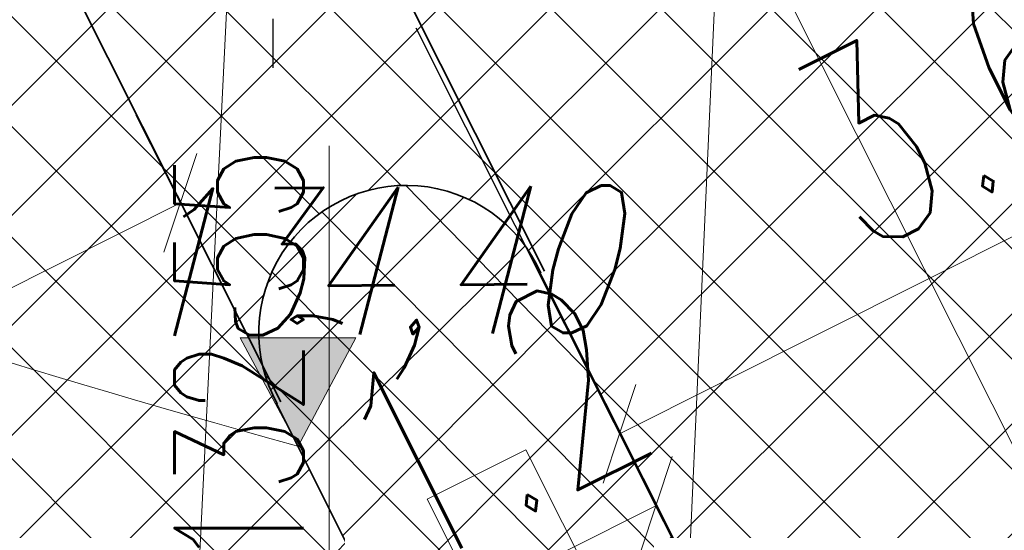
# Model space of a CAD drawing. Header units: metres. Extents: x 7472034 to 8439876, y 5890181 to 5961460.
# Tile 19 of 202: x 8439499.84 to 8439503.85, y 5890370.85 to 5890372.93. Entities that reach past the tile are written whole.
import ezdxf
from ezdxf import colors
from ezdxf.entities.mleader import LeaderData, LeaderLine
from ezdxf.math import Vec2, Vec3

# ---------------------------------------------------------------- set-up
doc = ezdxf.new("R2010")
doc.units = ezdxf.units.M
doc.header["$MEASUREMENT"] = 0
doc.linetypes.add('$0$L218_500', pattern=[1, 0.5, -0.5])
doc.linetypes.add('CENTER', pattern=[2, 1.25, -0.25, 0.25, -0.25])
doc.layers.get('0').update_dxf_attribs({"linetype": 'CONTINUOUS', "lineweight": 5})
doc.layers.get('Defpoints').update_dxf_attribs({"linetype": 'CONTINUOUS'})
for name, color, linetype, lineweight in [('### Krawężnik', 6, 'CONTINUOUS', 35), ('### rzędne', 172, 'CONTINUOUS', 35), ('_a_widok', 7, 'CONTINUOUS', 5), ('_IS.KD.opis.2', 7, 'CONTINUOUS', 18), ('a___ogony', 7, 'CONTINUOUS', 5), ('a_opisy', 7, 'CONTINUOUS', 18), ('KOLOR-OBIEKT', 21, 'CONTINUOUS', 13), ('PROJ-ULICE', 7, 'CONTINUOUS', 50), ('ZAG-obrys 018 wymiary', 7, 'CONTINUOUS', 18)]:
    doc.layers.add(name, color=color, linetype=linetype, lineweight=lineweight)
doc.layers.add('100_rzut_wym_wew', color=7, linetype='CONTINUOUS')
doc.layers.add('_IS.BLOK.KD.doziemne', color=7, linetype='CONTINUOUS')
doc.layers.add('_IS_NO', color=11, linetype='CONTINUOUS', lineweight=20, plot=False)
doc.styles.add('DIM', font='simplex.shx', dxfattribs={"width": 0.8})
doc.styles.add('RS', font='Romans.shx', dxfattribs={"width": 0.7})
doc.styles.add('style2', font='romans.shx', dxfattribs={"width": 0.7, "oblique": 15})
doc.dimstyles.new('DIM-WEW_500', dxfattribs={"dimscale": 5, "dimtxt": 18, "dimasz": 10, "dimexe": 4, "dimexo": 8, "dimgap": 5, "dimtad": 1, "dimlfac": 0.01, "dimzin": 9, "dimdsep": 46, "dimtxsty": 'DIM', "dimblk": 'ARCHTICK', "dimcen": 5, "dimclrt": 112, "dimadec": 4, "dimazin": 2, "dimtfac": 4, "dimtmove": 0, "dimatfit": 3, "dimldrblk": 'ARCHTICK', "dimfxl": 0, "dimtolj": 1, "dimlwd": 13, "dimarcsym": 0})
pattern_1 = [(45, (967499.2092647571, -71042.97165620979), (-0.2245064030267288, 0.2245064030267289), []), (135, (967499.2092647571, -71042.97165620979), (-0.2245064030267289, -0.2245064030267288), [])]

# ---------------------------------------------------------------- blocks, each defined once
blk = doc.blocks.new('_Oblique')
at = {"color": 0, "linetype": 'ByBlock', "lineweight": -2}
blk.add_line((-0.5, -0.5), (0.5, 0.5), dxfattribs=at)
blk = doc.blocks.new('*D81')
at = {"layer": 'Defpoints', "color": 0, "linetype": 'Continuous', "lineweight": 60}
for p in [(8439502.218456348, 5890374.513717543), (8439500.567978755, 5890373.685311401), (8439502.63031643, 5890369.126831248)]:
    blk.add_point(p, dxfattribs=at)
at = {"layer": 'ZAG-obrys 018 wymiary', "color": 0, "linetype": 'Continuous', "lineweight": -2}
for p, q in [((8439501.282970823, 5890374.04417954), (8439502.575952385, 5890374.693151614)), ((8439503.345308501, 5890369.485699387), (8439504.818533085, 5890370.225138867))]:
    blk.add_line(p, q, dxfattribs=at)
at = {"layer": 'ZAG-obrys 018 wymiary', "color": 0, "linetype": 'Continuous', "lineweight": 13}
blk.add_line((8439504.46103705, 5890370.045704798), (8439502.218456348, 5890374.513717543), dxfattribs=at)
at = {"layer": 'ZAG-obrys 018 wymiary', "color": 0, "linetype": 'Continuous', "lineweight": 13, "xscale": 0.3, "yscale": 0.3, "zscale": 0.3}
for p, rotation in [((8439502.218456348, 5890374.513717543), 116.652946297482), ((8439504.46103705, 5890370.045704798), 296.6529462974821)]:
    blk.add_blockref('_Oblique', p, dxfattribs=dict(at, rotation=rotation))
at = {"layer": 'ZAG-obrys 018 wymiary', "color": 112, "linetype": 'Continuous', "lineweight": 25, "insert": (8439503.425295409, 5890373.446806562), "char_height": 0.8, "attachment_point": 5, "rotation": 296.652946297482, "style": 'RS'}
blk.add_mtext('\\A1;5', dxfattribs=at)
blk = doc.blocks.new('_ArchTick')
at = {"layer": '100_rzut_wym_wew', "color": 0, "linetype": 'Continuous', "const_width": 0.15}
blk.add_lwpolyline([(-0.5, -0.5), (0.5, 0.5)], dxfattribs=at)
blk = doc.blocks.new('*D83')
at = {"layer": 'Defpoints', "color": 0, "linetype": 'Continuous', "lineweight": 60}
for p in [(8439502.41524149, 5890370.974803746), (8439501.338925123, 5890370.434530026), (8439501.35291141, 5890370.406666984)]:
    blk.add_point(p, dxfattribs=at)
at = {"layer": 'ZAG-obrys 018 wymiary', "color": 0, "linetype": 'Continuous', "lineweight": 13}
blk.add_line((8439502.429227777, 5890370.946940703), (8439501.35291141, 5890370.406666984), dxfattribs=at)
at = {"layer": 'ZAG-obrys 018 wymiary', "color": 0, "linetype": 'Continuous', "lineweight": -2}
for p, q in [((8439502.429227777, 5890370.946940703), (8439502.608675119, 5890370.589451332)), ((8439501.35291141, 5890370.406666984), (8439501.532358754, 5890370.049177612))]:
    blk.add_line(p, q, dxfattribs=at)
at = {"layer": 'ZAG-obrys 018 wymiary', "color": 0, "linetype": 'Continuous', "lineweight": 13, "xscale": 0.3, "yscale": 0.3, "zscale": 0.3}
for p, rotation in [((8439502.429227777, 5890370.946940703), 26.65507377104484), ((8439501.35291141, 5890370.406666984), 206.6550737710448)]:
    blk.add_blockref('_Oblique', p, dxfattribs=dict(at, rotation=rotation))
at = {"layer": 'ZAG-obrys 018 wymiary', "color": 112, "linetype": 'Continuous', "lineweight": 25, "insert": (8439501.760306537, 5890371.282513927), "char_height": 0.8, "attachment_point": 5, "rotation": 26.655073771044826, "style": 'RS'}
blk.add_mtext('\\A1;1.2', dxfattribs=at)
blk = doc.blocks.new('*D90')
at = {"layer": 'Defpoints', "color": 0, "linetype": 'Continuous', "lineweight": 60}
for p in [(8439504.309446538, 5890375.226661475), (8439501.091846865, 5890373.612024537), (8439502.281919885, 5890371.240483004)]:
    blk.add_point(p, dxfattribs=at)
at = {"layer": 'ZAG-obrys 018 wymiary', "color": 0, "linetype": 'Continuous', "lineweight": -2}
for p, q in [((8439504.668254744, 5890374.511639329), (8439505.67892366, 5890372.497608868)), ((8439501.450655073, 5890372.897002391), (8439502.461323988, 5890370.88297193))]:
    blk.add_line(p, q, dxfattribs=at)
at = {"layer": 'ZAG-obrys 018 wymiary', "color": 0, "linetype": 'Continuous', "lineweight": 13}
blk.add_line((8439505.499519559, 5890372.855119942), (8439502.281919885, 5890371.240483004), dxfattribs=at)
at = {"layer": 'ZAG-obrys 018 wymiary', "color": 0, "linetype": 'Continuous', "lineweight": 13, "xscale": 0.3, "yscale": 0.3, "zscale": 0.3}
for p, rotation in [((8439505.499519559, 5890372.855119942), 26.6481438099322), ((8439502.281919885, 5890371.240483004), 206.6481438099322)]:
    blk.add_blockref('_Oblique', p, dxfattribs=dict(at, rotation=rotation))
at = {"layer": 'ZAG-obrys 018 wymiary', "color": 112, "linetype": 'Continuous', "lineweight": 25, "insert": (8439503.621613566, 5890372.584068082), "char_height": 0.8, "attachment_point": 5, "rotation": 26.648143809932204, "style": 'RS'}
blk.add_mtext('\\A1;3.6', dxfattribs=at)
blk = doc.blocks.new('*D133')
at = {"layer": 'Defpoints', "color": 0, "linetype": 'Continuous', "lineweight": 60}
for p in [(8439500.490960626, 5890372.181994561), (8439497.273496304, 5890370.567087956), (8439497.273496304, 5890370.567087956)]:
    blk.add_point(p, dxfattribs=at)
at = {"layer": 'ZAG-obrys 018 wymiary', "color": 0, "linetype": 'Continuous', "lineweight": -2}
for p, q in [((8439500.490960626, 5890372.181994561), (8439500.311526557, 5890372.539490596)), ((8439497.273496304, 5890370.567087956), (8439497.094062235, 5890370.924583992))]:
    blk.add_line(p, q, dxfattribs=at)
at = {"layer": 'ZAG-obrys 018 wymiary', "color": 0, "linetype": 'Continuous', "lineweight": 13}
blk.add_line((8439500.490960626, 5890372.181994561), (8439497.273496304, 5890370.567087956), dxfattribs=at)
at = {"layer": 'ZAG-obrys 018 wymiary', "color": 0, "linetype": 'Continuous', "lineweight": 13, "xscale": 0.3, "yscale": 0.3, "zscale": 0.3}
for p, rotation in [((8439500.490960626, 5890372.181994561), 26.65294596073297), ((8439497.273496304, 5890370.567087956), 206.652945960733)]:
    blk.add_blockref('_Oblique', p, dxfattribs=dict(at, rotation=rotation))
at = {"layer": 'ZAG-obrys 018 wymiary', "color": 112, "linetype": 'Continuous', "lineweight": 25, "insert": (8439498.613077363, 5890371.910785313), "char_height": 0.8, "attachment_point": 5, "rotation": 26.65294596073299, "style": 'RS'}
blk.add_mtext('\\A1;3.6', dxfattribs=at)
blk = doc.blocks.new('*D140')
at = {"layer": 'Defpoints', "color": 0, "linetype": 'Continuous', "lineweight": 60}
for p in [(8439503.457722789, 5890383.919245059), (8439502.543266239, 5890366.704534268), (8439504.100827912, 5890366.621795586)]:
    blk.add_point(p, dxfattribs=at)
at = {"layer": 'ZAG-obrys 018 wymiary', "color": 0, "linetype": 'Continuous', "lineweight": -2}
for p, q in [((8439504.256596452, 5890383.876808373), (8439505.414721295, 5890383.815288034)), ((8439503.3421399, 5890366.662097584), (8439504.500264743, 5890366.600577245))]:
    blk.add_line(p, q, dxfattribs=at)
at = {"layer": 'ZAG-obrys 018 wymiary', "color": 0, "linetype": 'Continuous', "lineweight": 13}
blk.add_line((8439505.015284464, 5890383.836506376), (8439504.100827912, 5890366.621795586), dxfattribs=at)
at = {"layer": 'ZAG-obrys 018 wymiary', "color": 0, "linetype": 'Continuous', "lineweight": 13, "xscale": 0.3, "yscale": 0.3, "zscale": 0.3}
for p, rotation in [((8439505.015284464, 5890383.836506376), 86.95926916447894), ((8439504.100827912, 5890366.621795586), 266.9592691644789)]:
    blk.add_blockref('_Oblique', p, dxfattribs=dict(at, rotation=rotation))
at = {"layer": 'ZAG-obrys 018 wymiary', "color": 112, "linetype": 'Continuous', "lineweight": 25, "insert": (8439504.035901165, 5890376.710513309), "char_height": 0.8, "attachment_point": 5, "rotation": 86.95926916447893, "style": 'RS'}
blk.add_mtext('\\A1;17.24', dxfattribs=at)
blk = doc.blocks.new('*D141')
at = {"layer": 'Defpoints', "color": 0, "linetype": 'Continuous', "lineweight": 60}
for p in [(8439503.457722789, 5890383.919245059), (8439502.276739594, 5890364.324813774), (8439502.570577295, 5890364.311519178)]:
    blk.add_point(p, dxfattribs=at)
at = {"layer": 'ZAG-obrys 018 wymiary', "color": 0, "linetype": 'Continuous', "lineweight": -2}
for p, q in [((8439503.163885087, 5890383.932539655), (8439502.764293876, 5890383.950619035)), ((8439502.276739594, 5890364.324813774), (8439501.877148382, 5890364.342893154))]:
    blk.add_line(p, q, dxfattribs=at)
at = {"layer": 'ZAG-obrys 018 wymiary', "color": 0, "linetype": 'Continuous', "lineweight": 13}
blk.add_line((8439503.163885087, 5890383.932539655), (8439502.276739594, 5890364.324813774), dxfattribs=at)
at = {"layer": 'ZAG-obrys 018 wymiary', "color": 0, "linetype": 'Continuous', "lineweight": 13, "xscale": 0.3, "yscale": 0.3, "zscale": 0.3}
for p, rotation in [((8439503.163885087, 5890383.932539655), 87.40943691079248), ((8439502.276739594, 5890364.324813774), 267.4094369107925)]:
    blk.add_blockref('_Oblique', p, dxfattribs=dict(at, rotation=rotation))
at = {"layer": 'ZAG-obrys 018 wymiary', "color": 112, "linetype": 'Continuous', "lineweight": 25, "insert": (8439502.20879858, 5890376.097969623), "char_height": 0.8, "attachment_point": 5, "rotation": 87.40943691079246, "style": 'RS'}
blk.add_mtext('\\A1;19.63', dxfattribs=at)
blk = doc.blocks.new('*D142')
at = {"layer": 'Defpoints', "color": 0, "linetype": 'Continuous', "lineweight": 60}
for p in [(8439501.07687633, 5890391.760996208), (8439499.839085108, 5890366.792824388), (8439500.37198268, 5890366.766406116)]:
    blk.add_point(p, dxfattribs=at)
at = {"layer": 'ZAG-obrys 018 wymiary', "color": 0, "linetype": 'Continuous', "lineweight": 13}
blk.add_line((8439501.609773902, 5890391.734577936), (8439500.37198268, 5890366.766406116), dxfattribs=at)
at = {"layer": 'ZAG-obrys 018 wymiary', "color": 0, "linetype": 'Continuous', "lineweight": -2}
for p, q in [((8439501.609773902, 5890391.734577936), (8439502.009283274, 5890391.714772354)), ((8439500.37198268, 5890366.766406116), (8439500.771492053, 5890366.746600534))]:
    blk.add_line(p, q, dxfattribs=at)
at = {"layer": 'ZAG-obrys 018 wymiary', "color": 0, "linetype": 'Continuous', "lineweight": 13, "xscale": 0.3, "yscale": 0.3, "zscale": 0.3}
for p, rotation in [((8439501.609773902, 5890391.734577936), 87.16189876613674), ((8439500.37198268, 5890366.766406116), 267.1618987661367)]:
    blk.add_blockref('_Oblique', p, dxfattribs=dict(at, rotation=rotation))
at = {"layer": 'ZAG-obrys 018 wymiary', "color": 112, "linetype": 'Continuous', "lineweight": 25, "insert": (8439500.180271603, 5890375.01709125), "char_height": 0.8, "attachment_point": 5, "rotation": 87.16189876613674, "style": 'RS'}
blk.add_mtext('\\A1;25', dxfattribs=at)
blk = doc.blocks.new('*D143')
at = {"layer": 'Defpoints', "color": 0, "linetype": 'Continuous', "lineweight": 60}
for p in [(8439500.252213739, 5890382.284446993), (8439498.44936909, 5890366.87523941), (8439499.211490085, 5890366.823937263)]:
    blk.add_point(p, dxfattribs=at)
at = {"layer": 'ZAG-obrys 018 wymiary', "color": 0, "linetype": 'Continuous', "lineweight": 13}
blk.add_line((8439499.490092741, 5890382.335749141), (8439498.44936909, 5890366.87523941), dxfattribs=at)
at = {"layer": 'ZAG-obrys 018 wymiary', "color": 0, "linetype": 'Continuous', "lineweight": -2}
for p, q in [((8439499.490092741, 5890382.335749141), (8439499.090995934, 5890382.362614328)), ((8439498.44936909, 5890366.87523941), (8439498.050272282, 5890366.902104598))]:
    blk.add_line(p, q, dxfattribs=at)
at = {"layer": 'ZAG-obrys 018 wymiary', "color": 0, "linetype": 'Continuous', "lineweight": 13, "xscale": 0.3, "yscale": 0.3, "zscale": 0.3}
for p, rotation in [((8439499.490092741, 5890382.335749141), 86.14894643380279), ((8439498.44936909, 5890366.87523941), 266.1489464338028)]:
    blk.add_blockref('_Oblique', p, dxfattribs=dict(at, rotation=rotation))
at = {"layer": 'ZAG-obrys 018 wymiary', "color": 112, "linetype": 'Continuous', "lineweight": 25, "insert": (8439498.371085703, 5890374.645792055), "char_height": 0.8, "attachment_point": 5, "rotation": 86.14894643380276, "style": 'RS'}
blk.add_mtext('\\A1;15.5', dxfattribs=at)
blk = doc.blocks.new('*D144')
at = {"layer": 'Defpoints', "color": 0, "linetype": 'Continuous', "lineweight": 60}
for p in [(8439499.048492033, 5890390.910444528), (8439493.19273551, 5890368.256074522), (8439494.279393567, 5890367.975192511)]:
    blk.add_point(p, dxfattribs=at)
at = {"layer": 'ZAG-obrys 018 wymiary', "color": 0, "linetype": 'Continuous', "lineweight": -2}
for p, q in [((8439499.823035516, 5890390.71023865), (8439500.522421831, 5890390.529459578)), ((8439493.967278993, 5890368.055868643), (8439494.666665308, 5890367.875089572))]:
    blk.add_line(p, q, dxfattribs=at)
at = {"layer": 'ZAG-obrys 018 wymiary', "color": 0, "linetype": 'Continuous', "lineweight": 13}
blk.add_line((8439500.13515009, 5890390.629562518), (8439494.279393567, 5890367.975192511), dxfattribs=at)
at = {"layer": 'ZAG-obrys 018 wymiary', "color": 0, "linetype": 'Continuous', "lineweight": 13, "xscale": 0.3, "yscale": 0.3, "zscale": 0.3}
for p, rotation in [((8439500.13515009, 5890390.629562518), 75.5072587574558), ((8439494.279393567, 5890367.975192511), 255.5072587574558)]:
    blk.add_blockref('_Oblique', p, dxfattribs=dict(at, rotation=rotation))
at = {"layer": 'ZAG-obrys 018 wymiary', "color": 112, "linetype": 'Continuous', "lineweight": 25, "insert": (8439497.511322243, 5890382.876199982), "char_height": 0.8, "attachment_point": 5, "rotation": 75.5072587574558, "style": 'RS'}
blk.add_mtext('\\A1;23.4', dxfattribs=at)
blk = doc.blocks.new('A$C1D2679FE')
at = {"layer": 'KOLOR-OBIEKT', "lineweight": 9, "ltscale": 200}
h = blk.add_hatch(dxfattribs=at)
h.set_pattern_fill('ANSI37', color=253, scale=0.1, angle=16)
h.set_pattern_definition([(61, (-7471780.020262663, -5961378.212846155), (-0.2776917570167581, 0.153927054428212), []), (151, (-7471780.020262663, -5961378.212846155), (-0.153927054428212, -0.2776917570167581), [])])
edge = h.paths.add_edge_path()
edge.add_line((196.975401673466, 33.54016214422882), (192.3495923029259, 34.13512154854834))
edge.add_line((192.3495923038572, 34.13512154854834), (187.7176397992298, 34.7308710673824))
edge.add_line((187.7176398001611, 34.7308710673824), (178.5077782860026, 36.15998750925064))
edge.add_line((178.5077782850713, 36.15998750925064), (176.6601969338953, 36.5026140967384))
edge.add_arc((181.3685569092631, 38.18527459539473), 5.000000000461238, 199.6657310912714, 261.1796204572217)
edge.add_line((180.6018702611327, 33.24440507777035), (187.358021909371, 32.19603671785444))
edge.add_line((187.3580219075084, 32.19603671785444), (192.0230219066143, 31.59603671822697))
edge.add_line((192.0230219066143, 31.59603671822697), (196.6880219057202, 30.9960367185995))
edge.add_line((196.6880219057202, 30.9960367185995), (201.9780219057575, 30.48103671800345))
edge.add_line((201.9780219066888, 30.48103671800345), (207.2680219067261, 29.96603671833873))
edge.add_line((207.2680219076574, 29.96603671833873), (216.468021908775, 29.35603671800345))
edge.add_line((216.4680219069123, 29.35603671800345), (221.8830219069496, 29.11103671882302))
edge.add_line((221.8830219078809, 29.11103671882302), (227.2980219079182, 28.86603671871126))
edge.add_line((227.2980219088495, 28.86603671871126), (233.718021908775, 28.60103671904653))
edge.add_line((233.7180219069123, 28.60103671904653), (240.1380219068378, 28.33603671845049))
edge.add_line((240.1380219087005, 28.33603671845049), (245.3280219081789, 28.076036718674))
edge.add_line((245.3280219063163, 28.076036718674), (246.1380219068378, 28.00603671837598))
edge.add_line((246.1380219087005, 28.00603671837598), (248.4280219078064, 27.98603671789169))
edge.add_line((248.4280219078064, 27.98603671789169), (251.4080219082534, 28.33603671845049))
edge.add_line((251.4080219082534, 28.33603671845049), (255.3380219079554, 29.13603671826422))
edge.add_line((255.3380219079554, 29.13603671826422), (258.1480219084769, 30.35603671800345))
edge.add_line((258.1480219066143, 30.35603671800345), (260.6280219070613, 32.076036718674))
edge.add_line((260.6280219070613, 32.076036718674), (262.7080219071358, 34.29603671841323))
edge.add_line((262.7080219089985, 34.29603671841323), (264.3880219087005, 36.826036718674))
edge.add_line((264.3880219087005, 36.826036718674), (265.608021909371, 39.59603671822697))
edge.add_line((265.6080219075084, 39.59603671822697), (266.4080219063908, 42.53603671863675))
edge.add_line((266.4080219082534, 42.53603671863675), (266.6380219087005, 45.60603671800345))
edge.add_line((266.6380219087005, 45.60603671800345), (266.3380219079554, 48.59603671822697))
edge.add_line((266.3380219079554, 48.59603671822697), (265.628021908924, 51.53603671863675))
edge.add_line((265.6280219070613, 51.53603671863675), (264.5280219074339, 54.28603671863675))
edge.add_line((264.5280219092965, 54.28603671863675), (263.3880219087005, 57.11603671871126))
edge.add_line((263.3880219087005, 57.11603671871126), (262.5430219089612, 59.47103671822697))
edge.add_line((262.5430219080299, 59.47103671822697), (261.6980219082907, 61.826036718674))
edge.add_line((261.6980219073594, 61.826036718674), (260.5980219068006, 65.15103671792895))
edge.add_line((260.5980219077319, 65.15103671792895), (259.4980219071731, 68.47603671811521))
edge.add_line((259.4980219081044, 68.47603671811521), (257.3916487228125, 67.77919145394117))
edge.add_line((257.3916487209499, 67.77919145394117), (258.1675714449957, 64.34697791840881))
edge.add_line((258.167571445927, 64.34697791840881), (259.2776264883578, 60.99158426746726))
edge.add_line((259.2776264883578, 60.99158426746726), (260.1334384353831, 58.60645156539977))
edge.add_line((260.1334384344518, 58.60645156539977), (260.9950570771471, 56.20513570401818))
edge.add_line((260.9950570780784, 56.20513570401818), (262.1522789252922, 53.33238322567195))
edge.add_line((262.1522789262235, 53.33238322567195), (263.1827648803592, 50.75616833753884))
edge.add_line((263.1827648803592, 50.75616833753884), (263.8083402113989, 48.16575780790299))
edge.add_line((263.8083402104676, 48.16575780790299), (264.0684198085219, 45.57363114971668))
edge.add_line((264.0684198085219, 45.57363114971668), (263.8734869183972, 42.97170083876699))
edge.add_line((263.8734869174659, 42.97170083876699), (263.1880731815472, 40.45280535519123))
edge.add_line((263.1880731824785, 40.45280535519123), (262.1337886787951, 38.05906103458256))
edge.add_line((262.1337886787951, 38.05906103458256), (260.6936748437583, 35.89031817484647))
edge.add_line((260.6936748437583, 35.89031817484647), (258.9457271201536, 34.02472012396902))
edge.add_line((258.9457271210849, 34.02472012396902), (256.8967191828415, 32.60363397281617))
edge.add_line((256.8967191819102, 32.60363397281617), (254.5645412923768, 31.59108698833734))
edge.add_line((254.5645412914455, 31.59108698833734), (251.0026761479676, 30.86602538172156))
edge.add_line((251.0026761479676, 30.86602538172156), (248.2893446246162, 30.54734550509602))
edge.add_line((248.2893446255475, 30.54734550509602), (246.2595893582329, 30.56507262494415))
edge.add_line((246.2595893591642, 30.56507262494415), (245.5023283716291, 30.63051493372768))
edge.add_line((245.5023283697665, 30.63051493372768), (240.2548571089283, 30.89339403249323))
edge.add_line((240.2548571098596, 30.89339403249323), (233.8236017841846, 31.1588586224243))
edge.add_line((233.8236017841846, 31.1588586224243), (227.4086662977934, 31.42364957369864))
edge.add_line((227.4086662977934, 31.42364957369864), (221.9987299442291, 31.66842047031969))
edge.add_line((221.9987299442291, 31.66842047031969), (217.4544723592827, 31.90290945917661))
edge.add_line((217.4544723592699, 31.90290945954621), (217.0910134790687, 31.92589690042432))
edge.add_line((217.0910134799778, 31.92589689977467), (214.8768218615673, 32.06593639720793))
edge.add_line((214.876821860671, 32.06593639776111), (207.0033997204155, 32.56390146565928))
edge.add_line((207.0033997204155, 32.56390146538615), (202.2260741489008, 33.02899081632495))
edge.add_line((202.2260741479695, 33.02899081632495), (196.975401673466, 33.54016214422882))
blk = doc.blocks.new('23123')
at = {"layer": 'a_opisy', "linetype": '$0$L218_500'}
blk.add_hatch(color=250, dxfattribs=at).paths.add_polyline_path([(8443019.232991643, 5888878.045012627), (8443018.761079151, 5888878.045012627), (8443018.28916666, 5888878.045012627), (8443018.761079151, 5888877.16129482)])
at = {"layer": 'a_opisy', "color": 250, "linetype": 'CENTER'}
for points in [[(8443018.28916666, 5888878.045012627), (8443018.761079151, 5888878.045012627)], [(8443019.232991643, 5888878.045012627), (8443018.761079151, 5888877.16129482), (8443018.28916666, 5888878.045012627)], [(8443018.28916666, 5888878.045012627), (8443018.761079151, 5888877.16129482), (8443019.232991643, 5888878.045012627)], [(8443019.232991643, 5888878.045012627), (8443018.761079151, 5888878.045012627)]]:
    blk.add_lwpolyline(points, dxfattribs=at)
blk = doc.blocks.new('A$C2C426404')
at = {"layer": '_IS_NO'}
blk.add_open_spline([(22.24795573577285, 20.37028996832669, 1.829566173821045e-06), (26.42848519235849, 20.36833205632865, 2.595275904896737e-06), (34.77398029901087, 19.71811303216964, 3.653563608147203e-06), (38.92662956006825, 20.04217899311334, -5.197057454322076e-07), (43.77274004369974, 17.83557516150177, 1.833094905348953e-07), (51.08127841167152, 15.06439746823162, -1.538063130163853e-07), (58.09044384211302, 9.696452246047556, 2.324577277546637e-08), (65.34780037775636, 7.091900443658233, 5.796258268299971e-09), (69.6463277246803, 6.131249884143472)], degree=3, knots=[0, 0, 0, 0, 12.09868180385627, 16.72159260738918, 20.95800891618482, 26.67839108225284, 41.1845399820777, 48.39980958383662, 48.39980958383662, 48.39980958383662, 48.39980958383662], dxfattribs=at)
at = {"layer": '_IS_NO', "ltscale": 0.1}
blk.add_open_spline([(62.24621604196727, 5.30372504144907), (59.69645195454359, 6.006288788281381), (55.62225586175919, 8.04164257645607), (50.42614254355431, 11.82063606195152), (48.68161256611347, 12.5528353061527)], degree=3, knots=[0, 0, 0, 0, 3.912495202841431, 17.36439126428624, 17.36439126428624, 17.36439126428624, 17.36439126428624], dxfattribs=at)
at = {"layer": '### rzędne', "color": 0, "linetype": '$0$L218_500', "lineweight": 25, "xscale": 0.5, "yscale": 0.5, "zscale": 0.5}
blk.add_blockref('23123', (-4221447.143322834, -2944433.274441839), dxfattribs=at)
at = {"layer": '### rzędne', "color": 0, "linetype": 'CENTER', "lineweight": 25, "insert": (61.5310733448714, 6.35441408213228), "char_height": 0.6, "attachment_point": 1, "rotation": 0.4319074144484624, "style": 'style2'}
blk.add_mtext('134,40', dxfattribs=at)
blk = doc.blocks.new('JPII.KD_aktualizacja rzędnych_20.12.2024')
at = {"layer": '_IS.KD.opis.2', "color": 0}
ml = blk.add_multileader_mtext('Standard', dxfattribs=at)
ml.set_content('\\A1;{\\H0.7x;\\C256;\\S132,55/;}', style='RS')
ml.set_leader_properties()
ml.build(insert=Vec2(0, 0))
ml.multileader.update_dxf_attribs({"text_left_attachment_type": 2, "text_right_attachment_type": 2, "dogleg_length": 0.2, "arrow_head_size": 0.25})
ctx = ml.context
ctx.base_point, ctx.char_height, ctx.arrow_head_size, ctx.landing_gap_size, ctx.plane_origin, ctx.plane_x_axis, ctx.plane_y_axis = Vec3(8438641.24642487, 5890666.172330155), 0.75, 0.25, 0.3, Vec3(8438662.917847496, 5890619.773025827), Vec3(6.123233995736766e-17, 1), Vec3(-1, 6.123233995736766e-17)
ctx.left_attachment, ctx.right_attachment, ctx.text_align_type = 2, 2, 1
notes = []
notes.append((ctx, [(1, (1, 1, 0), (8438641.24642487, 5890668.739830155), (-6.123233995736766e-17, -1), 0.2, [(0, [(8438641.790740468, 5890672.62156034), (8438640.903457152, 5890672.620395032)], 0, [])])]))
ctx.mtext.insert, ctx.mtext.text_direction, ctx.mtext.rotation, ctx.mtext.width, ctx.mtext.alignment, ctx.mtext.flow_direction = Vec3(8438640.846424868, 5890667.356080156), Vec3(6.123233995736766e-17, 1), 1.570796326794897, 9.34447490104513, 2, 5
for ctx, leaders in notes:
    for number, flags, end, landing, length, lines in leaders:
        leader = LeaderData()
        leader.index, (leader.has_last_leader_line, leader.has_dogleg_vector, leader.attachment_direction) = number, flags
        leader.last_leader_point, leader.dogleg_vector, leader.dogleg_length = Vec3(end), Vec3(landing), length
        for number, points, colour, breaks in lines:
            line = LeaderLine()
            line.index, line.vertices, line.color, line.breaks = number, Vec3.list(points), colors.encode_raw_color(colour), breaks
            leader.lines.append(line)
        ctx.leaders.append(leader)

msp = doc.modelspace()

# ---------------------------------------------------------------- hatches: boundary and pattern name
at = {"layer": 'KOLOR-OBIEKT', "lineweight": 9}
h = msp.add_hatch(dxfattribs=at)
h.set_pattern_fill('ANSI37', color=73, scale=0.1)
h.set_pattern_definition(pattern_1)
edge = h.paths.add_edge_path()
edge.add_arc((8439443.60123986, 5890379.17988472), 6.652831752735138, 296.7043321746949, 335.0331150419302)
edge.add_arc((8439476.194075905, 5890367.917634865), 27.87464989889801, 155.1393615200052, 162.3446315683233, ccw=False)
edge.add_arc((8439457.399943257, 5890376.211109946), 7.345078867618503, 127.98309878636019, 152.2023641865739, ccw=False)
edge.add_arc((8439457.741930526, 5890376.488713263), 7.349948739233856, 107.1989600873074, 131.4182254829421, ccw=False)
edge.add_line((8439455.568618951, 5890383.509999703), (8439473.898437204, 5890392.710084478))
edge.add_arc((8439481.742870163, 5890376.384611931), 18.11232128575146, 99.26977735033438, 115.6644084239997, ccw=False)
edge.add_line((8439478.825278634, 5890394.260401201), (8439481.377171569, 5890394.321440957))
edge.add_arc((8439482.909595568, 5890377.390082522), 17.00056533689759, 88.22393661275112, 95.17163768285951, ccw=False)
edge.add_arc((8439482.561499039, 5890405.235869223), 10.88860248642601, 274.6092070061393, 298.9976789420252)
edge.add_arc((8443006.923870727, 5883371.657126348), 7856.29059094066, 116.59181359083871, 116.61107962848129, ccw=False)
edge.add_arc((8439465.895823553, 5890431.340313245), 42.15757971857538, 305.2087751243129, 306.7865132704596)
edge.add_arc((8439488.80074795, 5890400.283338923), 3.577668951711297, 310.8590814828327, 340.7280968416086)
edge.add_line((8439492.177934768, 5890399.102523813), (8439493.275267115, 5890403.980640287))
edge.add_line((8439493.275267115, 5890403.980640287), (8439502.266345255, 5890408.28072203))
edge.add_line((8439502.266345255, 5890408.28072203), (8439504.844191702, 5890407.694009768))
edge.add_line((8439504.844191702, 5890407.694009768), (8439506.125281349, 5890405.329609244))
edge.add_arc((8439507.019670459, 5890405.776898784), 0.9999999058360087, 206.5699188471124, 283.6833393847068)
edge.add_line((8439507.256226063, 5890404.805280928), (8439511.624560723, 5890406.970734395))
edge.add_line((8439511.624560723, 5890406.970734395), (8439511.39896348, 5890407.420225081))
edge.add_line((8439511.39896348, 5890407.420225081), (8439510.561982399, 5890407.017405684))
edge.add_line((8439510.561982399, 5890407.017405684), (8439509.330427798, 5890409.481424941))
edge.add_line((8439509.330427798, 5890409.481424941), (8439512.635426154, 5890411.138401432))
edge.add_line((8439512.635426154, 5890411.138401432), (8439512.638568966, 5890411.136467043))
edge.add_line((8439512.638568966, 5890411.136467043), (8439515.998443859, 5890412.829496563))
edge.add_line((8439515.998443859, 5890412.829496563), (8439517.239018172, 5890410.325621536))
edge.add_line((8439517.239018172, 5890410.325621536), (8439513.919446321, 5890408.633274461))
edge.add_line((8439513.919446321, 5890408.633274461), (8439514.091312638, 5890408.235941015))
edge.add_line((8439514.091312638, 5890408.235941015), (8439518.839102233, 5890410.604261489))
edge.add_line((8439518.839102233, 5890410.604261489), (8439518.585943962, 5890412.843737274))
edge.add_line((8439518.585943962, 5890412.843737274), (8439518.274555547, 5890413.628049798))
edge.add_line((8439518.274555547, 5890413.628049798), (8439517.839658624, 5890414.494365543))
edge.add_line((8439517.839658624, 5890414.494365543), (8439524.310164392, 5890417.742607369))
edge.add_line((8439524.310164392, 5890417.742607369), (8439525.122207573, 5890416.124990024))
edge.add_line((8439525.122207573, 5890416.124990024), (8439526.840645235, 5890414.670893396))
edge.add_line((8439526.840645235, 5890414.670893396), (8439527.244697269, 5890414.489695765))
edge.add_arc((8439552.769967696, 5890317.570311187), 100.2242811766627, 102.79246926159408, 104.75471345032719, ccw=False)
edge.add_arc((8439529.321881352, 5890420.105147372), 4.960037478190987, 284.6730648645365, 320.3902958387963)
edge.add_arc((8435016.013859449, 5889290.11735932), 4655.555010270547, 14.00691021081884, 14.04831962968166)
edge.add_line((8439532.327549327, 5890420.207226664), (8439525.877549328, 5890423.127226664))
edge.add_line((8439525.877549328, 5890423.127226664), (8439431.028022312, 5890376.803268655))
edge.add_line((8439431.028022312, 5890376.803268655), (8439435.479127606, 5890375.417226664))
edge.add_line((8439435.479127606, 5890375.417226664), (8439446.590932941, 5890373.236661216))
edge = h.paths.add_edge_path()
edge.add_arc((8439530.228804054, 5890405.916425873), 3.001836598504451, 99.44813666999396, 208.2631515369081)
edge.add_line((8439527.5848402, 5890404.494990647), (8439533.209264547, 5890393.206690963))
edge.add_line((8439533.209264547, 5890393.206690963), (8439519.17443581, 5890386.185049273))
edge.add_line((8439519.17443581, 5890386.185049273), (8439523.57812012, 5890377.411604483))
edge.add_line((8439523.57812012, 5890377.411604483), (8439517.455507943, 5890374.324033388))
edge.add_line((8439517.455507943, 5890374.324033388), (8439517.445860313, 5890374.319191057))
edge.add_line((8439517.445860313, 5890374.319191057), (8439517.33905848, 5890374.265585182))
edge.add_line((8439517.33905848, 5890374.265585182), (8439516.815779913, 5890375.308140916))
edge.add_line((8439516.815779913, 5890375.308140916), (8439511.370501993, 5890372.574998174))
edge.add_line((8439511.370501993, 5890372.574998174), (8439511.888417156, 5890371.529804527))
edge.add_line((8439511.888417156, 5890371.529804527), (8439506.425671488, 5890368.787948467))
edge.add_line((8439506.425671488, 5890368.787948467), (8439505.890341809, 5890369.841556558))
edge.add_line((8439505.890341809, 5890369.841556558), (8439505.8884594, 5890369.869391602))
edge.add_line((8439505.8884594, 5890369.869391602), (8439500.283276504, 5890366.97762632))
edge.add_line((8439500.283276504, 5890366.97762632), (8439519.478066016, 5890366.160130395))
edge.add_line((8439519.478066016, 5890366.160130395), (8439542.767549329, 5890378.417226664))
edge.add_line((8439542.767549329, 5890378.417226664), (8439538.675788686, 5890394.802262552))
edge.add_line((8439538.675788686, 5890394.802262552), (8439537.066416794, 5890401.238139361))
edge.add_line((8439537.066416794, 5890401.238139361), (8439535.557306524, 5890407.69906358))
edge.add_arc((8439531.145391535, 5890400.872499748), 8.128158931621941, 57.12596579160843, 99.98506404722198)
edge = h.paths.add_edge_path()
edge.add_line((8439470.194509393, 5890384.137651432), (8439461.355169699, 5890379.697090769))
edge.add_line((8439461.355169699, 5890379.697090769), (8439460.080861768, 5890379.068371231))
edge.add_line((8439460.080861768, 5890379.068371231), (8439457.869254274, 5890377.642639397))
edge.add_arc((8439460.609507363, 5890373.444653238), 5.013190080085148, 123.1346622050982, 204.022759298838)
edge.add_line((8439456.030540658, 5890371.403786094), (8439459.447549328, 5890370.707226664))
edge.add_line((8439459.447549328, 5890370.707226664), (8439480.497107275, 5890367.736747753))
edge.add_line((8439480.497107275, 5890367.736747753), (8439497.963342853, 5890367.082590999))
edge.add_line((8439497.963342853, 5890367.082590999), (8439496.62020549, 5890369.722641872))
edge.add_line((8439496.62020549, 5890369.722641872), (8439494.91788047, 5890373.087302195))
edge.add_arc((8439489.468037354, 5890366.363615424), 8.654984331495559, 50.97371617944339, 58.22889977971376)
edge.add_line((8439494.025120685, 5890373.721722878), (8439490.036071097, 5890376.575637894))
edge.add_line((8439490.036071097, 5890376.575637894), (8439489.954459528, 5890375.592465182))
edge.add_line((8439489.954459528, 5890375.592465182), (8439490.917133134, 5890375.538648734))
edge.add_line((8439490.917133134, 5890375.538648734), (8439490.678913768, 5890371.956837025))
edge.add_line((8439490.678913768, 5890371.956837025), (8439482.55041443, 5890372.440399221))
edge.add_line((8439482.55041443, 5890372.440399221), (8439482.851718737, 5890376.020734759))
edge.add_line((8439482.851718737, 5890376.020734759), (8439487.354100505, 5890375.749064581))
edge.add_line((8439487.354100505, 5890375.749064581), (8439487.521080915, 5890378.34061919))
edge.add_line((8439487.521080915, 5890378.34061919), (8439481.803471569, 5890382.401025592))
edge.add_arc((8439487.942466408, 5890392.088814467), 11.46911116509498, 231.6002274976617, 237.6382272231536, ccw=False)
edge.add_line((8439480.818489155, 5890383.100518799), (8439480.351152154, 5890383.41057529))
edge.add_line((8439480.351152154, 5890383.41057529), (8439479.210044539, 5890382.939428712))
edge.add_line((8439479.210044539, 5890382.939428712), (8439480.412913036, 5890383.399613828))
edge.add_arc((8439474.682487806, 5890375.167564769), 10.03017472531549, 55.15777404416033, 116.5800473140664)
h.paths.add_polyline_path([(8439461.898919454, 5890370.792156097), (8439462.257176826, 5890373.552492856)], flags=16)
h = msp.add_hatch(dxfattribs=at)
h.set_pattern_fill('ANSI37', color=253, scale=0.1)
h.set_pattern_definition(pattern_1)
edge = h.paths.add_edge_path()
edge.add_arc((8439529.163071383, 5890420.279666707), 5.193757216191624, 276.50229096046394, 320.0240354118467, ccw=False)
edge.add_line((8439529.751227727, 5890415.119319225), (8439525.812744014, 5890414.153171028))
edge.add_line((8439525.812744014, 5890414.153171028), (8439519.208160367, 5890410.804184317))
edge.add_line((8439519.208160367, 5890410.804184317), (8439517.988028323, 5890410.126512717))
edge.add_line((8439517.988028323, 5890410.126512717), (8439514.091312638, 5890408.235941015))
edge.add_line((8439514.091312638, 5890408.235941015), (8439511.613697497, 5890406.992378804))
edge.add_line((8439511.613697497, 5890406.992378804), (8439509.258949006, 5890405.810485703))
edge.add_line((8439509.258949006, 5890405.810485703), (8439507.371756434, 5890404.83508177))
edge.add_arc((8439506.940777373, 5890405.737469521), 1.000023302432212, 206.5712342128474, 295.5290722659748, ccw=False)
edge.add_line((8439506.046377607, 5890405.290148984), (8439504.844186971, 5890407.693988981))
edge.add_line((8439504.844186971, 5890407.693988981), (8439502.261629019, 5890408.281795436))
edge.add_line((8439502.261629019, 5890408.281795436), (8439499.350132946, 5890407.011538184))
edge.add_line((8439499.350132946, 5890407.011538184), (8439493.30510976, 5890403.995621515))
edge.add_line((8439493.30510976, 5890403.995621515), (8439492.177918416, 5890399.102451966))
edge.add_arc((8439488.801253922, 5890400.282879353), 3.577047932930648, 293.05521913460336, 340.73119789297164, ccw=False)
edge.add_line((8439490.202090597, 5890396.991537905), (8439487.801423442, 5890395.78932472))
edge.add_arc((8439482.51122255, 5890404.317896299), 10.03607286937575, 278.1216072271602, 301.8109775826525, ccw=False)
edge.add_line((8439483.9290645, 5890394.382480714), (8439478.825278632, 5890394.260401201))
edge.add_arc((8439481.742870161, 5890376.384611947), 18.11232126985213, 99.26977735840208, 115.6644084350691)
edge.add_line((8439473.898437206, 5890392.710084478), (8439455.537130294, 5890383.494194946))
edge.add_arc((8439458.368862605, 5890375.380272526), 8.593860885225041, 109.2388197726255, 150.5606865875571)
edge.add_line((8439450.884668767, 5890379.604167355), (8439456.921008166, 5890377.849276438))
edge.add_line((8439456.921008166, 5890377.849276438), (8439458.055979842, 5890377.519316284))
edge.add_arc((8439462.056345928, 5890374.376166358), 5.087466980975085, 112.4172144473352, 141.842727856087, ccw=False)
edge.add_line((8439460.116249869, 5890379.079181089), (8439470.201913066, 5890384.141371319))
edge.add_arc((8439474.670732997, 5890375.058466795), 10.12272227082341, 52.60385305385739, 116.19734301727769, ccw=False)
edge.add_line((8439480.818489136, 5890383.100518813), (8439494.035062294, 5890373.735722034))
edge.add_arc((8439499.404929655, 5890380.165137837), 8.376924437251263, 230.1312663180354, 239.1071883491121)
edge.add_arc((8439492.046879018, 5890368.073539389), 5.778072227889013, 28.405105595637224, 58.05675779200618, ccw=False)
edge.add_line((8439497.129307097, 5890370.822183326), (8439498.920012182, 5890367.249241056))
edge.add_line((8439498.920012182, 5890367.249241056), (8439502.137476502, 5890368.864147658))
edge.add_line((8439502.137476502, 5890368.864147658), (8439500.881438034, 5890371.366619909))
edge.add_arc((8439501.41146424, 5890371.651481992), 0.6017260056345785, 32.69127385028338, 208.2557647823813, ccw=False)
edge.add_line((8439501.917872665, 5890371.97648152), (8439503.213570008, 5890369.395299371))
edge.add_line((8439503.213570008, 5890369.395299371), (8439521.788261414, 5890378.745992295))
edge.add_line((8439521.788261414, 5890378.745992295), (8439512.863585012, 5890396.520876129))
edge.add_arc((8439515.497668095, 5890397.863594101), 2.956566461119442, 115.92003145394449, 207.0101116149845, ccw=False)
edge.add_line((8439514.20530482, 5890400.522744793), (8439524.043376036, 5890405.489377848))
edge.add_line((8439524.043376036, 5890405.489377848), (8439526.586557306, 5890407.103247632))
edge.add_line((8439526.586557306, 5890407.103247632), (8439529.129738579, 5890408.717117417))
edge.add_arc((8439531.212438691, 5890401.016589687), 7.97720296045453, 58.08019787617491, 105.13424418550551, ccw=False)
edge.add_line((8439535.43023892, 5890407.787551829), (8439533.14312037, 5890416.942853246))
edge = h.paths.add_edge_path(flags=16)
edge.add_line((8439502.061371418, 5890393.458260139), (8439496.04637926, 5890390.43770596))
edge.add_arc((8439496.464019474, 5890389.751908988), 0.8029575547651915, 121.3407965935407, 301.694103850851)
edge.add_line((8439496.8858806, 5890389.068700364), (8439502.900872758, 5890392.089254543))
edge.add_arc((8439502.27990767, 5890392.650368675), 0.83692694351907, 317.898520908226, 465.1363795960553)
edge = h.paths.add_edge_path(flags=16)
edge.add_line((8439505.00109902, 5890384.089630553), (8439500.444638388, 5890381.798632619))
edge.add_arc((8439500.084983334, 5890382.51322949), 0.8000002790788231, 116.620304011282, 296.7160130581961, ccw=False)
edge.add_line((8439499.72652247, 5890383.228426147), (8439504.283989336, 5890385.517420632))
edge.add_arc((8439504.642916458, 5890384.80371257), 0.7988791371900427, -63.361719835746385, 116.69803695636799, ccw=False)
at = {"layer": 'KOLOR-OBIEKT', "lineweight": 9, "ltscale": 200}
h = msp.add_hatch(dxfattribs=at)
h.set_pattern_fill('ANSI37', color=231, scale=0.1)
h.set_pattern_definition([(45, (967499.202946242, -71042.94610979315), (-0.2245064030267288, 0.2245064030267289), []), (135, (967499.202946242, -71042.94610979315), (-0.2245064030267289, -0.2245064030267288), [])])
edge = h.paths.add_edge_path()
edge.add_line((8439512.863585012, 5890396.520876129), (8439521.788261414, 5890378.745992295))
edge.add_line((8439521.788261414, 5890378.745992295), (8439503.213570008, 5890369.395299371))
edge.add_line((8439503.213570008, 5890369.395299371), (8439501.917872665, 5890371.97648152))
edge.add_arc((8439501.411425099, 5890371.65154851), 0.6017230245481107, 32.6839302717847, 208.2631083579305)
edge.add_line((8439500.881438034, 5890371.366619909), (8439502.137476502, 5890368.864147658))
edge.add_line((8439502.137476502, 5890368.864147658), (8439498.920012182, 5890367.249241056))
edge.add_line((8439498.920012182, 5890367.249241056), (8439497.129307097, 5890370.822183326))
edge.add_line((8439497.129307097, 5890370.822183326), (8439495.555644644, 5890372.655868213))
edge.add_line((8439495.555644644, 5890372.655868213), (8439494.901445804, 5890373.120452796))
edge.add_line((8439494.901445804, 5890373.120452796), (8439497.963342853, 5890367.082590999))
edge.add_line((8439497.963342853, 5890367.082590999), (8439500.283276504, 5890366.97762632))
edge.add_line((8439500.283276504, 5890366.97762632), (8439505.893878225, 5890369.872187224))
edge.add_line((8439505.893878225, 5890369.872187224), (8439506.425671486, 5890368.787948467))
edge.add_line((8439506.425671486, 5890368.787948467), (8439511.888417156, 5890371.529804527))
edge.add_line((8439511.888417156, 5890371.529804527), (8439511.370501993, 5890372.574998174))
edge.add_line((8439511.370501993, 5890372.574998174), (8439516.815852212, 5890375.308177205))
edge.add_line((8439516.815852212, 5890375.308177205), (8439517.338986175, 5890374.26554889))
edge.add_line((8439517.338986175, 5890374.26554889), (8439523.580028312, 5890377.407811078))
edge.add_line((8439523.580028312, 5890377.407811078), (8439519.172527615, 5890386.188842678))
edge.add_line((8439519.172527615, 5890386.188842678), (8439530.098737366, 5890391.695090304))
edge.add_line((8439530.098737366, 5890391.695090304), (8439523.347480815, 5890405.140094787))
edge.add_line((8439523.347480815, 5890405.140094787), (8439514.198986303, 5890400.548291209))
edge.add_arc((8439515.544616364, 5890397.867007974), 3.00000000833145, 116.6502652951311, 206.6609883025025)
h.paths.add_polyline_path([(8439514.64326723, 5890399.651613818), (8439522.901414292, 5890403.796535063), (8439528.750976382, 5890392.142141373), (8439520.49282829, 5890387.997219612)], flags=16)

# ---------------------------------------------------------------- linework, layer by layer
at = {"layer": '_a_widok', "lineweight": 35}
for p, q in [((8439501.917872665, 5890371.97648152), (8439503.213570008, 5890369.395299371)), ((8439502.137476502, 5890368.864147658), (8439500.881438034, 5890371.366619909))]:
    msp.add_line(p, q, dxfattribs=at)
msp.add_arc((8439501.411821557, 5890371.652975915), 0.6006193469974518, 23.77897077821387, 208.9515051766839, dxfattribs=at)
at = {"layer": 'a___ogony'}
msp.add_lwpolyline([(8439502.348769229, 5890370.281400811), (8439501.946604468, 5890370.07954666), (8439501.497991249, 5890370.973342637), (8439501.90015601, 5890371.175196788)], close=True, dxfattribs=at)
at = {"layer": 'PROJ-ULICE', "color": 251, "lineweight": 35, "ltscale": 2}
for points in [[(8439501.976418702, 5890371.903694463), (8439500.986827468, 5890373.875309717)], [(8439501.976418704, 5890371.903694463), (8439500.986827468, 5890373.875309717)], [(8439500.901227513, 5890371.370777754), (8439499.914339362, 5890373.337007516)], [(8439500.901227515, 5890371.370777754), (8439499.914339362, 5890373.337007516)]]:
    msp.add_lwpolyline(points, dxfattribs=at)

# ---------------------------------------------------------------- block references
at = {"layer": '### Krawężnik', "color": 1, "linetype": 'Continuous', "lineweight": 60, "ltscale": 0.2}
msp.add_blockref('A$C1D2679FE', (8439279.223208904, 5890335.266736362), dxfattribs=at)
at = {"layer": '_a_widok', "color": 0, "linetype": 'Continuous', "lineweight": 60, "ltscale": 0.2}
msp.add_blockref('A$C2C426404', (8439438.733810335, 5890365.88383195), dxfattribs=at)
msp.add_blockref('A$C2C426404', (8439438.733810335, 5890365.88383195), dxfattribs=at)
at = {"layer": '_IS.BLOK.KD.doziemne', "linetype": '$0$L218_500'}
msp.add_blockref('JPII.KD_aktualizacja rzędnych_20.12.2024', (859.6212462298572, -295.8072097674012), dxfattribs=at)

# ---------------------------------------------------------------- dimensions: what is measured, and where the dimension line sits
at = {"layer": 'ZAG-obrys 018 wymiary', "linetype": 'Continuous', "lineweight": 25}
for base, p1, p2, angle, picture, middle, dimtype in [((8439500.37198268, 5890366.766406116), (8439501.07687633, 5890391.760996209), (8439499.839085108, 5890366.792824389), 267.1618987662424, '*D142', (8439500.77953566, 5890374.987382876), 161), ((8439494.279393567, 5890367.975192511), (8439499.048492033, 5890390.910444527), (8439493.19273551, 5890368.256074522), 255.50725875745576, '*D144', (8439498.092229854, 5890382.726045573), 161), ((8439502.276739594, 5890364.324813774), (8439503.457722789, 5890383.919245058), (8439502.570577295, 5890364.311519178), 267.40943691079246, '*D141', (8439502.808185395, 5890376.070850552), 161), ((8439504.100827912, 5890366.621795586), (8439503.457722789, 5890383.919245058), (8439502.543266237, 5890366.704534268), 266.95926916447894, '*D140', (8439504.635056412, 5890376.678685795), 161), ((8439502.218456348, 5890374.513717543), (8439502.63031643, 5890369.126831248), (8439500.567978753, 5890373.6853114), 116.652946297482, '*D81', (8439502.889051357, 5890373.177655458), 160), ((8439501.35291141, 5890370.406666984), (8439502.41524149, 5890370.974803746), (8439501.338925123, 5890370.434530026), 206.6550737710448, '*D83', (8439502.029477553, 5890370.746279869), 161)]:
    dim = msp.add_linear_dim(base=base, p1=p1, p2=p2, angle=angle, dimstyle='DIM-WEW_500', override={"dimscale": 0.1, "dimtxt": 8, "dimasz": 3, "dimgap": 2, "dimlfac": 1, "dimtxsty": 'RS', "dimblk1": 'Oblique', "dimblk2": 'Oblique', "dimsah": 1, "dimfxl": 50, "dimfxlon": 1}, dxfattribs=at)
    dim.commit()
    dim.dimension.update_dxf_attribs({"geometry": picture, "text_midpoint": middle, "dimtype": dimtype})
for p1, p2, distance, override, picture, middle in [((8439500.252213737, 5890382.284446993), (8439499.211490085, 5890366.823937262), -0.7638457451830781, {"dimscale": 0.1, "dimtxt": 8, "dimasz": 3, "dimgap": 2, "dimlfac": 1, "dimtxsty": 'RS', "dimblk1": 'Oblique', "dimblk2": 'Oblique', "dimsah": 1, "dimfxl": 50, "dimfxlon": 1}, '*D143', (8439498.371085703, 5890374.645792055)), ((8439504.309446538, 5890375.226661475), (8439501.091846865, 5890373.612024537), 2.653390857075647, {"dimscale": 0.1, "dimtxt": 8, "dimasz": 3, "dimgap": 2, "dimlfac": 1, "dimtxsty": 'RS', "dimblk1": 'Oblique', "dimblk2": 'Oblique', "dimsah": 1, "dimfxl": 50, "dimfxlon": 1}, '*D90', (8439503.621613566, 5890372.584068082)), ((8439500.490960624, 5890372.18199456), (8439497.273496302, 5890370.567087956), 8.355550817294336e-10, {"dimscale": 0.1, "dimtxt": 8, "dimasz": 3, "dimgap": 2, "dimlfac": 1, "dimtxsty": 'RS', "dimblk1": 'Oblique', "dimblk2": 'Oblique', "dimsah": 1, "dimfxl": 50, "dimfxlon": 1, "dimtfill": 1}, '*D133', (8439498.613077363, 5890371.910785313))]:
    dim = msp.add_aligned_dim(p1=p1, p2=p2, distance=distance, dimstyle='DIM-WEW_500', override=override, dxfattribs=at)
    dim.commit()
    dim.dimension.update_dxf_attribs({"geometry": picture, "text_midpoint": middle})

doc.saveas('drawing.dxf')
